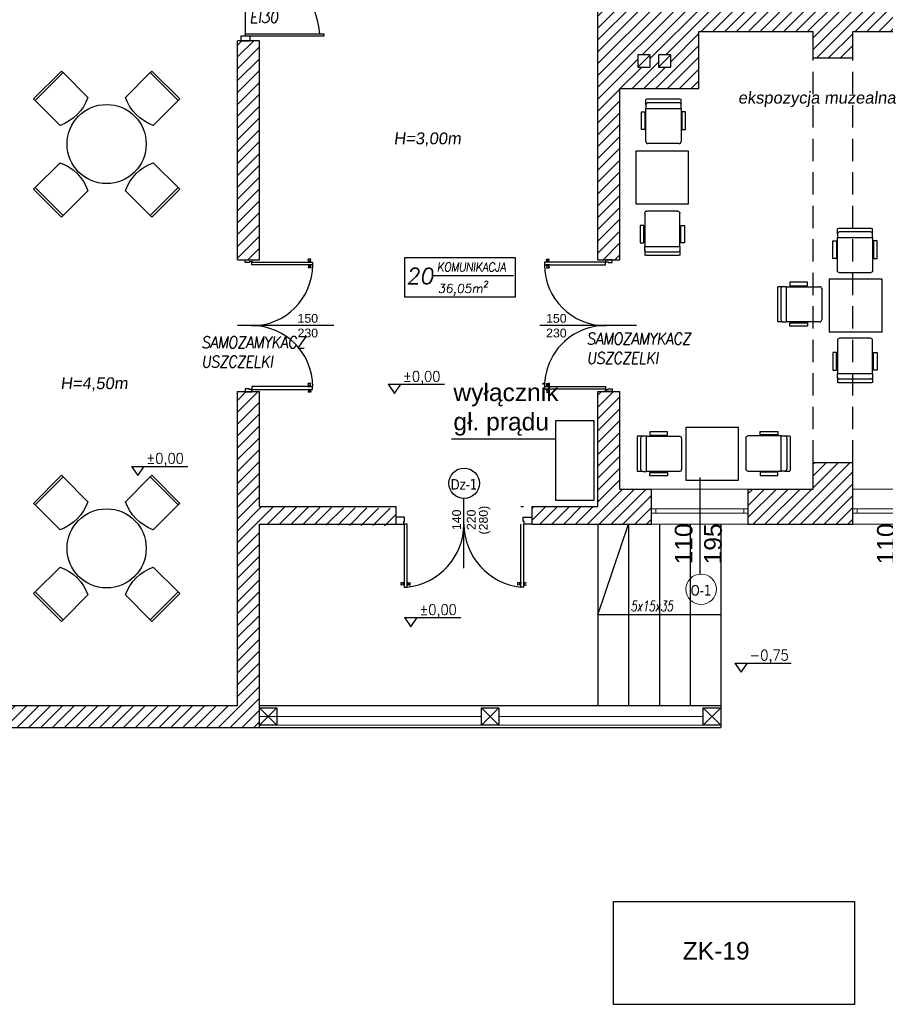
# Model space of a CAD drawing. Header units: millimetres. Extents: x -486876 to 553054, y -140324 to 834178.
# Tile 8 of 155: x -163606 to -153759, y 58805 to 70003. Entities that reach past the tile are written whole.
import ezdxf
from ezdxf.enums import TextEntityAlignment as Align

# ---------------------------------------------------------------- set-up
doc = ezdxf.new("R2010")
doc.units = ezdxf.units.MM
doc.linetypes.add('DASH2', pattern=[0.75, 0.5, -0.25])
doc.linetypes.add('XREF$0$DASHED', pattern=[19.05, 12.7, -6.35])
for name, color, linetype, lineweight in [('_XREF', 252, 'DASH2', 13), ('XREF$0$0-ARKUSZ-OPIS', 8, 'Continuous', 18), ('XREF$0$okna', 8, 'Continuous', 20), ('XREF$0$ściana nośna', 8, 'Continuous', 30)]:
    doc.layers.add(name, color=color, linetype=linetype, lineweight=lineweight)
for name, color, linetype in [('XREF$0$A-BUD-OP', 8, 'Continuous'), ('XREF$0$DRZWI', 8, 'Continuous'), ('XREF$0$MEBLE', 8, 'Continuous'), ('XREF$0$OPIS', 8, 'Continuous'), ('XREF$0$OPISY', 8, 'Continuous'), ('XREF$0$Ppoż', 20, 'Continuous'), ('XREF$0$WIDOK', 8, 'Continuous'), ('XREF$0$WYMIARY', 9, 'Continuous'), ('XREF$0$WYPEŁNIENIA', 8, 'Continuous'), ('XREF$0$ŚCIANY', 8, 'Continuous')]:
    doc.layers.add(name, color=color, linetype=linetype)
doc.styles.add('XREF$0$APLUS', font='arial.ttf', dxfattribs={"width": 0.6})
doc.styles.add('XREF$0$KOTA', font='SIMPLEX', dxfattribs={"width": 0.9, "height": 25})
doc.styles.add('XREF$0$Simplex 0.7 Italic', font='simplex.shx', dxfattribs={"width": 0.7, "oblique": 10})
doc.styles.add('XREF$0$Standard', font='arial.ttf')
doc.styles.add('XREF$0$Verdana 0.8', font='verdana.ttf', dxfattribs={"width": 0.8})
pattern_1 = [(45, (-52999.899, 13162.694), (-6.7351921, 6.7351921), [])]

# ---------------------------------------------------------------- blocks, each defined once
blk = doc.blocks.new('XREF$0$DOOR_plan_072')
at = {"ltscale": 0.3}
for p, q in [((-0.042, 0.779), (-0.042, 0.812)), ((-0.042, 0.812), (0.042, 0.812)), ((0.008, 0.779), (-0.042, 0.779)), ((0.042, 0.787), (0.008, 0.787)), ((0.008, 0.787), (0.008, 0.779)), ((0.042, 0.812), (0.042, 0.787)), ((0.042, 0.75), (0.042, 0.783)), ((0.042, 0.783), (0.79, 0.783)), ((0.79, 0.75), (0.042, 0.75)), ((0.79, 0.783), (0.79, 0.75)), ((0.008, -0.776), (-0.042, -0.776)), ((-0.042, -0.776), (-0.042, -0.81)), ((-0.042, -0.81), (0.042, -0.81)), ((0.008, -0.785), (0.008, -0.776)), ((0.042, -0.785), (0.008, -0.785)), ((0.042, -0.747), (0.042, -0.781)), ((0.79, -0.747), (0.042, -0.747)), ((0.042, -0.781), (0.79, -0.781)), ((0.042, -0.81), (0.042, -0.785)), ((0.79, -0.781), (0.79, -0.747))]:
    blk.add_line(p, q, dxfattribs=at)
for p, q in [((0.73, 0.784), (0.74, 0.789)), ((0.73, 0.783), (0.73, 0.784)), ((0.73, 0.784), (0.773, 0.784)), ((0.73, 0.75), (0.73, 0.749)), ((0.73, 0.749), (0.773, 0.748)), ((0.73, 0.749), (0.74, 0.743)), ((0.768, 0.819), (0.735, 0.819)), ((0.739, 0.799), (0.735, 0.819)), ((0.739, 0.733), (0.735, 0.713)), ((0.744, 0.799), (0.739, 0.799)), ((0.744, 0.733), (0.739, 0.733)), ((0.74, 0.789), (0.74, 0.793)), ((0.742, 0.793), (0.74, 0.793)), ((0.74, 0.789), (0.763, 0.79)), ((0.74, 0.743), (0.763, 0.743)), ((0.74, 0.743), (0.74, 0.74)), ((0.742, 0.74), (0.74, 0.74)), ((0.742, 0.793), (0.742, 0.796)), ((0.744, 0.796), (0.742, 0.796)), ((0.742, 0.793), (0.761, 0.793)), ((0.742, 0.74), (0.761, 0.74)), ((0.742, 0.74), (0.742, 0.737)), ((0.744, 0.737), (0.742, 0.737)), ((0.744, 0.796), (0.744, 0.799)), ((0.744, 0.799), (0.759, 0.799)), ((0.744, 0.796), (0.759, 0.796)), ((0.744, 0.737), (0.759, 0.736)), ((0.744, 0.737), (0.744, 0.733)), ((0.744, 0.733), (0.759, 0.733)), ((0.759, 0.799), (0.764, 0.8)), ((0.759, 0.796), (0.759, 0.799)), ((0.759, 0.796), (0.761, 0.796)), ((0.759, 0.736), (0.759, 0.733)), ((0.759, 0.736), (0.761, 0.736)), ((0.759, 0.733), (0.764, 0.733)), ((0.761, 0.793), (0.761, 0.796)), ((0.761, 0.793), (0.763, 0.793)), ((0.761, 0.74), (0.763, 0.74)), ((0.761, 0.74), (0.761, 0.736)), ((0.763, 0.79), (0.763, 0.793)), ((0.773, 0.784), (0.763, 0.79)), ((0.773, 0.748), (0.763, 0.743)), ((0.763, 0.743), (0.763, 0.74)), ((0.764, 0.8), (0.768, 0.819)), ((0.764, 0.733), (0.768, 0.713)), ((0.773, 0.783), (0.773, 0.784)), ((0.773, 0.75), (0.773, 0.748)), ((0.768, 0.713), (0.735, 0.713)), ((0.768, -0.711), (0.735, -0.711)), ((0.739, -0.731), (0.735, -0.711)), ((0.764, -0.731), (0.768, -0.711)), ((0.73, -0.746), (0.74, -0.741)), ((0.73, -0.748), (0.73, -0.746)), ((0.73, -0.746), (0.773, -0.746)), ((0.73, -0.78), (0.73, -0.782)), ((0.73, -0.782), (0.773, -0.782)), ((0.73, -0.782), (0.74, -0.787)), ((0.739, -0.797), (0.735, -0.817)), ((0.768, -0.817), (0.735, -0.817)), ((0.744, -0.731), (0.739, -0.731)), ((0.744, -0.797), (0.739, -0.797)), ((0.74, -0.741), (0.74, -0.738)), ((0.742, -0.738), (0.74, -0.738)), ((0.74, -0.741), (0.763, -0.741)), ((0.74, -0.787), (0.763, -0.787)), ((0.74, -0.787), (0.74, -0.79)), ((0.742, -0.79), (0.74, -0.79)), ((0.742, -0.738), (0.742, -0.734)), ((0.744, -0.734), (0.742, -0.734)), ((0.742, -0.738), (0.761, -0.737)), ((0.742, -0.79), (0.761, -0.791)), ((0.742, -0.79), (0.742, -0.794)), ((0.744, -0.794), (0.742, -0.794)), ((0.744, -0.734), (0.744, -0.731)), ((0.744, -0.731), (0.759, -0.731)), ((0.744, -0.734), (0.759, -0.734)), ((0.744, -0.794), (0.759, -0.794)), ((0.744, -0.794), (0.744, -0.797)), ((0.744, -0.797), (0.759, -0.797)), ((0.759, -0.731), (0.764, -0.731)), ((0.759, -0.734), (0.759, -0.731)), ((0.759, -0.734), (0.761, -0.734)), ((0.759, -0.794), (0.759, -0.797)), ((0.759, -0.794), (0.761, -0.794)), ((0.759, -0.797), (0.764, -0.797)), ((0.761, -0.737), (0.761, -0.734)), ((0.761, -0.737), (0.763, -0.737)), ((0.761, -0.791), (0.763, -0.791)), ((0.761, -0.791), (0.761, -0.794)), ((0.763, -0.741), (0.763, -0.737)), ((0.773, -0.746), (0.763, -0.741)), ((0.773, -0.782), (0.763, -0.787)), ((0.763, -0.787), (0.763, -0.791)), ((0.764, -0.797), (0.768, -0.817)), ((0.773, -0.747), (0.773, -0.746)), ((0.773, -0.781), (0.773, -0.782))]:
    blk.add_line(p, q)
for centre, start, end in [((0.042, 0.75), 270, 0), ((0.042, -0.747), 0, 90)]:
    blk.add_arc(centre, 0.749, start, end, dxfattribs=at)
blk = doc.blocks.new('XREF$0$KOTA_R3')
at = {"layer": 'XREF$0$A-BUD-OP'}
blk.add_line((-279.4, -2136.8), (-172.7, -2136.8), dxfattribs=at)
blk.add_lwpolyline([(-279.4, -2136.8), (-267.5, -2154.3), (-255.5, -2136.8)], dxfattribs=at)
at = {"layer": 'XREF$0$A-BUD-OP', "style": 'XREF$0$KOTA', "width": 0.9}
for p, height in [((-251.3, -2131.6), 20), ((-251.3, -2153.3), 14)]:
    blk.add_attdef('KOTA', p, '', height=height, dxfattribs=at)
blk = doc.blocks.new('XREF')
at = {"layer": 'XREF$0$WYPEŁNIENIA'}
h = blk.add_hatch(dxfattribs=at)
h.set_pattern_fill('ANSI31', color=256, scale=3)
h.set_pattern_definition(pattern_1)
h.paths.add_polyline_path([(3556.8, 10801.8), (3507.6, 10801.8), (3507.6, 10786.8), (3556.8, 10786.8)])
h.paths.add_polyline_path([(3580.4, 10801.8), (3556.8, 10801.8), (3556.8, 10786.8), (3580.4, 10786.8)])
h.paths.add_polyline_path([(3900, 10651.8), (3796.6, 10651.8), (3796.6, 10666.8), (3766.6, 10666.8), (3766.6, 10651.8), (3724.6, 10651.8), (3724.6, 10611.8), (3766.6, 10611.8), (3766.6, 10496.8), (3709.6, 10496.8), (3709.6, 10471.8), (3766.6, 10471.8), (3766.6, 10606.9), (3796.6, 10606.9), (3796.6, 10466.8), (3796.6, 10476.8), (3796.6, 10476.8), (3796.6, 10611.8), (3900, 10611.8)])
h.paths.add_polyline_path([(3599.6, 10496.8), (3514.7, 10496.8), (3514.7, 10471.8), (3551.6, 10471.8), (3551.6, 10024), (3539.6, 10024), (3539.6, 9984), (3566.6, 9984), (3566.6, 10471.8), (3599.6, 10471.8)])
h.paths.add_polyline_path([(4136.6, 9911.8), (4126.6, 9911.8), (4126.6, 9971.9), (4126.6, 10361.9), (4096.6, 10361.9), (4096.6, 10346.8), (4096.6, 10131.8), (3896.6, 10131.8), (3896.6, 10170.1), (3796.6, 10170.1), (3796.6, 10176.8), (3766.6, 10176.8), (3766.6, 10058.4), (3796.6, 10058.4), (3796.6, 10096.8), (3886.6, 10096.8), (3886.6, 10106.8), (4096.6, 10106.8), (4096.6, 9971.9), (4096.6, 9911.8), (3771.6, 9911.8), (3771.6, 9779.1), (3796.6, 9779.1), (3796.6, 9816.8), (3886.6, 9816.8), (3886.6, 9881.8), (4016.6, 9881.8), (4016.6, 9851.8), (4061.6, 9851.8), (4061.6, 9881.8), (4136.6, 9881.8)])
h.paths.add_polyline_path([(3817.2, 9855.2), (3831.2, 9855.2), (3831.2, 9841.2), (3817.2, 9841.2)], flags=16)
h.paths.add_polyline_path([(3840.6, 9855.2), (3854.6, 9855.2), (3854.6, 9841.2), (3840.6, 9841.2)], flags=16)
h.paths.add_polyline_path([(3817.2, 10127.1), (3817.2, 10141.1), (3831.2, 10141.1), (3831.2, 10127.1)], flags=16)
edge = h.paths.add_edge_path(flags=0)
edge.add_arc((3824.2, 10134.1), 7, 0, 360)
h.paths.add_polyline_path([(3840.6, 10127.1), (3840.6, 10141.1), (3854.6, 10141.1), (3854.6, 10127.1)], flags=16)
h.paths.add_polyline_path([(3817.2, 10147.8), (3817.2, 10161.8), (3831.2, 10161.8), (3831.2, 10147.8)], flags=16)
h.paths.add_polyline_path([(3840.6, 10147.8), (3840.6, 10161.8), (3854.6, 10161.8), (3854.6, 10147.8)], flags=16)
h.paths.add_polyline_path([(3802.7, 10317.1), (3796.6, 10317.1), (3796.6, 10305.1), (3803, 10305.1)], flags=17)
h.paths.add_polyline_path([(3802.1, 10317.1), (3800.7, 10317.1), (3802.7, 10305.1), (3802.7, 10315.7)], flags=16)
h = blk.add_hatch(dxfattribs=at)
h.set_pattern_fill('ANSI31', color=256, scale=3)
h.set_pattern_definition(pattern_1)
h.paths.add_polyline_path([(2558.6, 10304.9), (2546.6, 10304.9), (2546.6, 10206.3), (2556.6, 10206.3), (2558.6, 10206.3)])
h.paths.add_polyline_path([(2558.6, 10106.3), (2546.6, 10106.3), (2546.6, 10024), (2558.6, 10024)])
h.paths.add_polyline_path([(2161.6, 9779.1), (2121.6, 9779.1), (2121.6, 9694.4), (2161.6, 9694.4)])
h.paths.add_polyline_path([(2161.6, 9424.4), (2121.6, 9424.4), (2121.6, 9247.2), (1876.6, 9247.2), (1846.6, 9247.2), (1846.6, 9224.4), (2134.6, 9224.4), (2134.6, 9090.2), (2519.9, 9090.2), (2519.9, 9115.2), (2161.6, 9115.2)])
h.paths.add_polyline_path([(1876.6, 9441.5), (1846.6, 9441.5), (1846.6, 9404.5), (1876.6, 9404.5)])
h.paths.add_polyline_path([(1876.6, 9715.4), (1846.6, 9715.4), (1846.6, 9678.4), (1876.6, 9678.4)])
h.paths.add_polyline_path([(2699.1, 9115.2), (2648.9, 9115.2), (2648.9, 9090.2), (2699.1, 9090.2)])
h.paths.add_polyline_path([(2878.3, 9115.2), (2833.4, 9115.2), (2833.4, 9090.2), (2878.3, 9090.2)])
h.paths.add_polyline_path([(3386.6, 9321.4), (3541.8, 9319.4), (3541.8, 9339.4), (3386.6, 9341.4), (3386.6, 9472.2), (3361.6, 9472.2), (3361.6, 9115.2), (3007.3, 9115.2), (3007.3, 9090.2), (3386.6, 9090.2)])
h.paths.add_polyline_path([(3386.6, 9779.1), (3361.6, 9779.1), (3361.6, 9622.2), (3386.6, 9622.2)])
h.paths.add_polyline_path([(3386.6, 9871.3), (3361.6, 9871.3), (3361.6, 9779.1), (3386.6, 9779.1)])
h.paths.add_polyline_path([(3409.6, 10024), (3386.6, 10024), (3386.6, 10471.8), (3409.7, 10471.8), (3409.7, 10496.8), (3386.6, 10496.8), (3386.6, 10611.8), (3447.6, 10611.8), (3447.6, 10651.8), (3326.6, 10651.8), (3326.6, 10611.8), (3361.6, 10611.8), (3361.6, 10024), (3167, 10024), (3167, 9984), (3361.6, 9984), (3361.6, 9971.3), (3386.6, 9971.3), (3386.6, 9984), (3409.6, 9984)])
h.paths.add_polyline_path([(3221.6, 10651.8), (3201.6, 10651.8), (3201.6, 10666.8), (3176.6, 10666.8), (3176.6, 10323), (3201.6, 10323), (3201.6, 10611.8), (3221.6, 10611.8)])
h.paths.add_polyline_path([(2666.6, 10481.3), (2666.6, 10498), (2646.6, 10498), (2646.6, 10393), (2666.6, 10393)])
h.paths.add_polyline_path([(2833.4, 10649.4), (2666.6, 10649.4), (2666.6, 10637.4), (2833.4, 10637.4)])
h.paths.add_polyline_path([(2896.6, 10649.4), (2833.6, 10649.4), (2833.6, 10589.4), (2896.6, 10589.4)])
h.paths.add_polyline_path([(2896.6, 10649.4), (2884.6, 10649.4)])
h.paths.add_polyline_path([(3055.5, 10649.4), (2896.6, 10649.4), (2896.6, 10637.4), (3055.5, 10637.4)])
h.paths.add_polyline_path([(3033.9, 10637.4), (3021.9, 10637.4), (3021.9, 10496.7), (3033.9, 10496.7)])
h.paths.add_polyline_path([(3176.6, 10649.4), (3155.5, 10649.4), (3155.5, 10637.4), (3176.6, 10637.4)])
h.paths.add_polyline_path([(2806.6, 10316.9), (2666.6, 10316.9), (2666.6, 10304.9), (2794.6, 10304.9), (2794.6, 10223.9), (2806.6, 10223.9)])
h = blk.add_hatch(dxfattribs=at)
h.set_pattern_fill('ANSI31', color=256, scale=3)
h.set_pattern_definition(pattern_1)
h.paths.add_polyline_path([(4126.6, 10461.9), (4096.6, 10461.9), (4096.6, 10361.9), (4126.6, 10361.9)])
h.paths.add_polyline_path([(4126.6, 10611.8), (4163.7, 10611.8), (4163.7, 10651.8), (4010, 10651.8), (4010, 10611.8), (4096.6, 10611.8), (4096.6, 10449.1), (3796.6, 10449.1), (3796.6, 10437.1), (4096.6, 10437.1), (4096.6, 10461.9), (4126.6, 10461.9)])
h.paths.add_polyline_path([(4411.6, 10651.8), (4273.7, 10651.8), (4273.7, 10611.8), (4276.7, 10611.8), (4276.7, 10592), (4276.7, 10592), (4277.2, 10591.9), (4277.7, 10591.9), (4277.7, 10570.6), (4277.7, 10549.4), (4276.7, 10517.3), (4301.7, 10517.3), (4301.7, 10611.8), (4411.6, 10611.8)])
h.paths.add_polyline_path([(4482.2, 10651.8), (4411.6, 10651.8), (4411.6, 10611.8), (4482.2, 10611.8)])
h.paths.add_polyline_path([(4630.2, 10651.8), (4592.2, 10651.8), (4592.2, 10611.8), (4630.2, 10611.8)])
h.paths.add_polyline_path([(4924.7, 10651.8), (4740.2, 10651.8), (4740.2, 10611.8), (4771.7, 10611.8), (4771.7, 10309.8), (4796.7, 10309.8), (4796.7, 10381.8), (4796.7, 10391.8), (4796.7, 10611.8), (4924.7, 10611.8)])
h.paths.add_polyline_path([(3796.6, 9779.1), (3771.6, 9779.1), (3771.6, 9622.2), (3796.6, 9622.2)])
h.paths.add_polyline_path([(3796.6, 10506.9), (3784.6, 10506.9), (3766.6, 10506.9), (3766.6, 10276.8), (3796.6, 10276.8)])
h.paths.add_polyline_path([(4796.7, 10309.8), (4771.7, 10309.8), (4771.7, 10229.8), (4796.7, 10229.8)])
h.paths.add_polyline_path([(4796.7, 10229.8), (4771.7, 10229.8), (4771.7, 10186.8), (4762.9, 10186.8), (4762.9, 10161.8), (4771.7, 10161.8), (4771.7, 10096.8), (4783.7, 10096.8), (4796.7, 10096.8), (4796.7, 10121.8)])
h.paths.add_polyline_path([(4662.9, 10187.1), (4577.9, 10186.8), (4411.6, 10186.8), (4411.6, 10161.8), (4446.7, 10161.8), (4577.9, 10161.8), (4662.9, 10162.1)])
h = blk.add_hatch(dxfattribs=at)
h.set_pattern_fill('ANSI31', color=256, scale=3)
h.set_pattern_definition(pattern_1)
h.paths.add_polyline_path([(4008.2, 9361.4), (3942.7, 9361.4), (3942.7, 9321.4), (4008.2, 9321.4)])
h.paths.add_polyline_path([(4061.6, 9361.4), (4061.6, 9391.4), (4016.6, 9391.4), (4016.6, 9361.4), (4008.2, 9361.4), (4008.2, 9321.4), (4061.6, 9321.4)])
h.paths.add_polyline_path([(3796.6, 9472.2), (3771.6, 9472.2), (3771.6, 9341.4), (3696.8, 9341.4), (3696.8, 9321.4), (3796.6, 9321.4), (3832.7, 9321.4), (3832.7, 9361.4), (3796.6, 9361.4)])
h.paths.add_polyline_path([(3774.5, 9398.8), (3793.6, 9398.8), (3793.6, 9412.3), (3774.5, 9412.3)], flags=24)
h.paths.add_polyline_path([(3713.9, 9321.9), (3713.9, 9341), (3700.4, 9341), (3700.4, 9321.9)], flags=24)
at = {"layer": 'XREF$0$DRZWI'}
for p, q in [((3370.7, 9877.9), (3370.7, 9966)), ((3471.4, 9547.2), (3361.5, 9547.2)), ((3815.5, 9547.2), (3705.6, 9547.2)), ((3619.3, 9271.4), (3619.3, 9350.6)), ((3684, 9341.4), (3687.2, 9341.4)), ((3551.8, 9329.4), (3541.8, 9329.4)), ((3551.8, 9324.6), (3551.8, 9329.4)), ((3686.8, 9324.6), (3686.8, 9329.4)), ((3686.8, 9329.4), (3696.8, 9329.4)), ((3541.8, 9321.4), (3551, 9321.4)), ((3551, 9321.4), (3551, 9324.6)), ((3551, 9324.6), (3551.8, 9324.6)), ((3554.6, 9321.4), (3551.4, 9321.4)), ((3551.4, 9321.4), (3551.4, 9249.9)), ((3554.6, 9249.9), (3554.6, 9321.4)), ((3684, 9249.9), (3684, 9321.4)), ((3687.6, 9324.6), (3686.8, 9324.6)), ((3687.2, 9321.4), (3687.2, 9249.9)), ((3687.6, 9321.4), (3687.6, 9324.6)), ((3696.8, 9321.4), (3687.6, 9321.4)), ((3547.9, 9252), (3548, 9255.2)), ((3549.8, 9252.4), (3547.9, 9252)), ((3549.9, 9254.8), (3548, 9255.2)), ((3549.9, 9254.3), (3549.8, 9252.9)), ((3549.8, 9252.9), (3549.8, 9252.4)), ((3550.2, 9252.9), (3549.8, 9252.9)), ((3549.9, 9254.3), (3549.9, 9254.8)), ((3550.2, 9254.3), (3549.9, 9254.3)), ((3550.5, 9254.5), (3550.2, 9254.5)), ((3550.2, 9254.3), (3550.2, 9254.5)), ((3550.2, 9254.3), (3550.2, 9252.9)), ((3550.2, 9252.9), (3550.2, 9252.7)), ((3550.5, 9252.7), (3550.2, 9252.7)), ((3550.8, 9254.7), (3550.5, 9254.7)), ((3550.5, 9254.5), (3550.5, 9254.7)), ((3550.5, 9254.5), (3550.5, 9252.7)), ((3550.5, 9252.7), (3550.5, 9252.5)), ((3550.8, 9252.5), (3550.5, 9252.5)), ((3551.3, 9255.7), (3550.8, 9254.7)), ((3550.8, 9254.7), (3550.8, 9252.5)), ((3551.3, 9251.5), (3550.8, 9252.5)), ((3551.4, 9255.7), (3551.3, 9255.7)), ((3551.3, 9255.7), (3551.3, 9251.5)), ((3551.4, 9251.5), (3551.3, 9251.5)), ((3551.4, 9249.9), (3554.6, 9249.9)), ((3554.6, 9255.7), (3554.7, 9255.7)), ((3554.6, 9251.5), (3554.7, 9251.5)), ((3554.7, 9255.7), (3554.7, 9251.5)), ((3554.7, 9255.7), (3555.2, 9254.7)), ((3554.7, 9251.5), (3555.2, 9252.5)), ((3555.2, 9254.7), (3555.2, 9252.5)), ((3555.2, 9254.7), (3555.5, 9254.7)), ((3555.2, 9252.5), (3555.6, 9252.5)), ((3555.5, 9254.5), (3555.5, 9254.7)), ((3555.5, 9254.5), (3555.6, 9252.7)), ((3555.5, 9254.5), (3555.9, 9254.5)), ((3555.6, 9252.7), (3555.6, 9252.5)), ((3555.6, 9252.7), (3555.9, 9252.7)), ((3555.9, 9254.3), (3555.9, 9254.5)), ((3555.9, 9254.3), (3555.9, 9252.9)), ((3555.9, 9254.3), (3556.2, 9254.3)), ((3555.9, 9252.9), (3556.2, 9252.9)), ((3555.9, 9252.9), (3555.9, 9252.7)), ((3556.2, 9254.8), (3558.1, 9255.2)), ((3556.2, 9254.3), (3556.2, 9254.8)), ((3556.2, 9254.3), (3556.2, 9252.9)), ((3556.2, 9252.9), (3556.2, 9252.4)), ((3556.2, 9252.4), (3558.1, 9252)), ((3558.1, 9252), (3558.1, 9255.2)), ((3680.5, 9252), (3680.5, 9255.2)), ((3682.4, 9254.8), (3680.5, 9255.2)), ((3682.4, 9252.4), (3680.5, 9252)), ((3682.4, 9254.3), (3682.4, 9254.8)), ((3682.7, 9254.3), (3682.4, 9254.3)), ((3682.4, 9254.3), (3682.4, 9252.9)), ((3682.4, 9252.9), (3682.4, 9252.4)), ((3682.7, 9252.9), (3682.4, 9252.9)), ((3683, 9254.5), (3682.7, 9254.5)), ((3682.7, 9254.3), (3682.7, 9254.5)), ((3682.7, 9254.3), (3682.7, 9252.9)), ((3682.7, 9252.9), (3682.7, 9252.7)), ((3683, 9252.7), (3682.7, 9252.7)), ((3683.4, 9254.7), (3683, 9254.7)), ((3683, 9254.5), (3683, 9254.7)), ((3683, 9254.5), (3683, 9252.7)), ((3683, 9252.7), (3683, 9252.5)), ((3683.3, 9252.5), (3683, 9252.5)), ((3683.4, 9254.7), (3683.3, 9252.5)), ((3683.8, 9251.5), (3683.3, 9252.5)), ((3683.9, 9255.7), (3683.4, 9254.7)), ((3683.9, 9255.7), (3683.8, 9251.5)), ((3684, 9251.5), (3683.8, 9251.5)), ((3684, 9255.7), (3683.9, 9255.7)), ((3687.2, 9249.9), (3684, 9249.9)), ((3687.1, 9255.7), (3687.3, 9255.7)), ((3687.2, 9251.5), (3687.3, 9251.5)), ((3687.3, 9255.7), (3687.3, 9251.5)), ((3687.3, 9255.7), (3687.8, 9254.7)), ((3687.3, 9251.5), (3687.8, 9252.5)), ((3687.8, 9254.7), (3687.8, 9252.5)), ((3687.8, 9254.7), (3688.1, 9254.7)), ((3687.8, 9252.5), (3688.1, 9252.5)), ((3688.1, 9254.5), (3688.1, 9254.7)), ((3688.1, 9254.5), (3688.1, 9252.7)), ((3688.1, 9254.5), (3688.4, 9254.5)), ((3688.1, 9252.7), (3688.1, 9252.5)), ((3688.1, 9252.7), (3688.4, 9252.7)), ((3688.4, 9254.3), (3688.4, 9254.5)), ((3688.4, 9254.3), (3688.4, 9252.9)), ((3688.4, 9254.3), (3688.7, 9254.3)), ((3688.4, 9252.9), (3688.7, 9252.9)), ((3688.4, 9252.9), (3688.4, 9252.7)), ((3688.7, 9254.8), (3690.6, 9255.2)), ((3688.7, 9254.3), (3688.7, 9254.8)), ((3688.7, 9254.3), (3688.7, 9252.9)), ((3688.7, 9252.9), (3688.7, 9252.4)), ((3688.7, 9252.4), (3690.6, 9252))]:
    blk.add_line(p, q, dxfattribs=at)
blk.add_lwpolyline([(3370.7, 9876.6), (3370.7, 9879.2), (3460, 9879.2), (3460, 9876.6), (3376, 9876.6), (3365.4, 9876.6), (3365.4, 9871.3), (3376, 9871.3), (3376, 9876.6)], dxfattribs=at)
for centre, radius, start, end in [((3363.2, 9871.2), 92.5, 4.9879, 85.3646), ((3547, 9321.7), 72.2, 276.0137, 359.7774), ((3691.5, 9321.7), 72.2, 180.2174, 264.0583)]:
    blk.add_arc(centre, radius, start, end, dxfattribs=at)
at = {"layer": 'XREF$0$MEBLE'}
for p, q in [((3826.2, 9798.3), (3826.2, 9804.3)), ((3863.8, 9804.7), (3828.6, 9804.7)), ((3863.8, 9800.7), (3828.6, 9800.7)), ((3866.2, 9798.3), (3866.2, 9804.3)), ((3821.1, 9770.4), (3821.1, 9790.4)), ((3821.1, 9790.4), (3825.1, 9790.4)), ((3825.1, 9790.4), (3825.1, 9770.4)), ((3826.2, 9798.3), (3826.2, 9794.2)), ((3826.2, 9794.2), (3866.2, 9794.2)), ((3826.2, 9756.6), (3826.2, 9794.2)), ((3826.2, 9794.2), (3866.2, 9794.2)), ((3866.2, 9794.2), (3866.2, 9798.3)), ((3866.2, 9794.2), (3866.2, 9756.6)), ((3867.3, 9790.4), (3867.3, 9770.4)), ((3871.3, 9790.4), (3867.3, 9790.4)), ((3871.3, 9770.4), (3871.3, 9790.4)), ((3825.1, 9770.4), (3821.1, 9770.4)), ((3867.3, 9770.4), (3871.3, 9770.4)), ((3863.8, 9754.2), (3828.6, 9754.2)), ((3862.5, 9677.4), (3827.3, 9677.4)), ((3824.9, 9675), (3824.9, 9637.4)), ((3864.9, 9637.4), (3864.9, 9675)), ((3823.8, 9661.2), (3819.8, 9661.2)), ((3819.8, 9661.2), (3819.8, 9641.2)), ((3823.8, 9641.2), (3823.8, 9661.2)), ((3866, 9641.2), (3866, 9661.2)), ((3866, 9661.2), (3870, 9661.2)), ((3870, 9661.2), (3870, 9641.2)), ((4044.1, 9651.4), (4044.1, 9657.4)), ((4084.1, 9651.4), (4084.1, 9657.4)), ((3819.8, 9641.2), (3823.8, 9641.2)), ((3824.9, 9637.4), (3864.9, 9637.4)), ((3824.9, 9633.3), (3824.9, 9637.4)), ((3824.9, 9637.4), (3864.9, 9637.4)), ((3824.9, 9633.3), (3824.9, 9627.4)), ((3862.5, 9630.9), (3827.3, 9630.9)), ((3864.9, 9637.4), (3864.9, 9633.3)), ((3864.9, 9633.3), (3864.9, 9627.4)), ((3870, 9641.2), (3866, 9641.2)), ((3862.5, 9626.9), (3827.3, 9626.9)), ((3975.8, 9589.1), (3975.8, 9553.9)), ((3982.2, 9591.5), (3976.2, 9591.5)), ((3979.8, 9589.1), (3979.8, 9553.9)), ((3986.3, 9591.5), (3982.2, 9591.5)), ((3986.3, 9551.5), (3986.3, 9591.5)), ((3986.3, 9591.5), (4023.9, 9591.5)), ((3986.3, 9551.5), (3986.3, 9591.5)), ((3990.1, 9596.6), (3990.1, 9592.6)), ((4010.1, 9596.6), (3990.1, 9596.6)), ((3990.1, 9592.6), (4010.1, 9592.6)), ((4010.1, 9592.6), (4010.1, 9596.6)), ((4026.3, 9589.1), (4026.3, 9553.9)), ((3982.2, 9551.5), (3976.2, 9551.5)), ((3982.2, 9551.5), (3986.3, 9551.5)), ((4023.9, 9551.5), (3986.3, 9551.5)), ((3990.1, 9546.5), (3990.1, 9550.5)), ((3990.1, 9550.5), (4010.1, 9550.5)), ((4010.1, 9546.5), (3990.1, 9546.5)), ((4010.1, 9550.5), (4010.1, 9546.5)), ((4044.1, 9488.6), (4044.1, 9482.7)), ((4084.1, 9488.6), (4084.1, 9482.7)), ((3816.3, 9419), (3816.3, 9383.8)), ((3822.7, 9421.4), (3816.8, 9421.4)), ((3820.3, 9419), (3820.3, 9383.8)), ((3826.9, 9421.4), (3822.7, 9421.4)), ((3826.9, 9381.4), (3826.9, 9421.4)), ((3826.9, 9421.4), (3864.5, 9421.4)), ((3826.9, 9381.4), (3826.9, 9421.4)), ((3830.7, 9426.5), (3830.7, 9422.5)), ((3850.7, 9426.5), (3830.7, 9426.5)), ((3830.7, 9422.5), (3850.7, 9422.5)), ((3850.7, 9422.5), (3850.7, 9426.5)), ((3866.9, 9419), (3866.9, 9383.8)), ((3940, 9419.4), (3940, 9384.2)), ((3980, 9421.8), (3942.4, 9421.8)), ((3956.2, 9422.9), (3956.2, 9426.9)), ((3956.2, 9426.9), (3976.2, 9426.9)), ((3976.2, 9422.9), (3956.2, 9422.9)), ((3976.2, 9426.9), (3976.2, 9422.9)), ((3980, 9381.8), (3980, 9421.8)), ((3980, 9381.8), (3980, 9421.8)), ((3980, 9421.8), (3984.1, 9421.8)), ((3984.1, 9421.8), (3990.1, 9421.8)), ((3986.5, 9419.4), (3986.5, 9384.2)), ((3990.5, 9419.4), (3990.5, 9384.2)), ((3822.7, 9381.4), (3816.8, 9381.4)), ((3822.7, 9381.4), (3826.9, 9381.4)), ((3864.5, 9381.4), (3826.9, 9381.4)), ((3830.7, 9376.3), (3830.7, 9380.3)), ((3830.7, 9380.3), (3850.7, 9380.3)), ((3850.7, 9376.3), (3830.7, 9376.3)), ((3850.7, 9380.3), (3850.7, 9376.3)), ((3942.4, 9381.8), (3980, 9381.8)), ((3956.2, 9380.7), (3956.2, 9376.7)), ((3976.2, 9380.7), (3956.2, 9380.7)), ((3956.2, 9376.7), (3976.2, 9376.7)), ((3976.2, 9376.7), (3976.2, 9380.7)), ((3984.1, 9381.8), (3980, 9381.8)), ((3984.1, 9381.8), (3990.1, 9381.8))]:
    blk.add_line(p, q, dxfattribs=at)
for points in [[(3191.6, 9806.7, -0.222222), (3159.8, 9774.9), (3131.5, 9803.2), (3129.8, 9805), (3161.6, 9836.8), (3163.3, 9835)], [(3265.9, 9774.9, -0.222222), (3234.1, 9806.7), (3262.3, 9835), (3264.1, 9836.8), (3295.9, 9805), (3294.2, 9803.2)], [(3159.8, 9732.5, -0.222222), (3191.6, 9700.7), (3163.3, 9672.4), (3161.6, 9670.6), (3129.8, 9702.4), (3131.5, 9704.2)], [(3234.1, 9700.7, -0.222222), (3265.9, 9732.5), (3294.2, 9704.2), (3295.9, 9702.4), (3264.1, 9670.6), (3262.3, 9672.4)], [(4081.7, 9653.8), (4046.5, 9653.8, 0.414214), (4044.1, 9651.4), (4044.1, 9647.3), (4084.1, 9647.3), (4084.1, 9651.4, 0.414214)], [(4081.7, 9607.3), (4046.5, 9607.3, -0.414214), (4044.1, 9609.7), (4044.1, 9647.3), (4084.1, 9647.3), (4084.1, 9609.7, -0.414214)], [(4081.7, 9532.8), (4046.5, 9532.8, 0.414214), (4044.1, 9530.4), (4044.1, 9492.8), (4084.1, 9492.8), (4084.1, 9530.4, 0.414214)], [(4081.7, 9486.2), (4046.5, 9486.2, -0.414214), (4044.1, 9488.6), (4044.1, 9492.8), (4084.1, 9492.8), (4084.1, 9488.6, -0.414214)], [(3191.6, 9346.9, -0.222222), (3159.8, 9315.1), (3131.5, 9343.4), (3129.8, 9345.1), (3161.6, 9377), (3163.3, 9375.2)], [(3265.9, 9315.1, -0.222222), (3234.1, 9346.9), (3262.3, 9375.2), (3264.1, 9377), (3295.9, 9345.1), (3294.2, 9343.4)], [(3159.8, 9272.7, -0.222222), (3191.6, 9240.9), (3163.3, 9212.6), (3161.6, 9210.8), (3129.8, 9242.6), (3131.5, 9244.4)], [(3234.1, 9240.9, -0.222222), (3265.9, 9272.7), (3294.2, 9244.4), (3295.9, 9242.6), (3264.1, 9210.8), (3262.3, 9212.6)]]:
    blk.add_lwpolyline(points, format="xyb", close=True, dxfattribs=at)
for points in [[(3131.5, 9803.2), (3163.3, 9835)], [(3262.3, 9835), (3294.2, 9803.2)], [(3163.3, 9672.4), (3131.5, 9704.2)], [(3294.2, 9704.2), (3262.3, 9672.4)], [(3131.5, 9343.4), (3163.3, 9375.2)], [(3262.3, 9375.2), (3294.2, 9343.4)], [(3163.3, 9212.6), (3131.5, 9244.4)], [(3294.2, 9244.4), (3262.3, 9212.6)]]:
    blk.add_lwpolyline(points, dxfattribs=at)
for points in [[(3814.7, 9745.6), (3814.7, 9685.6), (3874.7, 9685.6), (3874.7, 9745.6)], [(4043, 9623.5), (4039, 9623.5), (4039, 9643.5), (4043, 9643.5)], [(4085.2, 9623.5), (4089.2, 9623.5), (4089.2, 9643.5), (4085.2, 9643.5)], [(4034.9, 9540), (4094.9, 9540), (4094.9, 9600), (4034.9, 9600)], [(4043, 9516.6), (4039, 9516.6), (4039, 9496.6), (4043, 9496.6)], [(4085.2, 9516.6), (4089.2, 9516.6), (4089.2, 9496.6), (4085.2, 9496.6)], [(3871.8, 9371.5), (3931.8, 9371.5), (3931.8, 9431.5), (3871.8, 9431.5)]]:
    blk.add_lwpolyline(points, close=True, dxfattribs=at)
for points in [[(4084.1, 9657.4, 0.096396), (4081.7, 9657.8), (4046.5, 9657.8, 0.096396), (4044.1, 9657.4)], [(4084.1, 9482.7, -0.096396), (4081.7, 9482.2), (4046.5, 9482.2, -0.096396), (4044.1, 9482.7)]]:
    blk.add_lwpolyline(points, format="xyb", dxfattribs=at)
for centre in [(3212.8, 9753.7), (3212.8, 9293.9)]:
    blk.add_circle(centre, 45, dxfattribs=at)
for centre, major_axis, start_param, end_param in [((3828.6, 9798.3), (4.53, -4.53), 2.356194, 2.740591), ((3828.6, 9798.3), (1.7, -1.7), 2.356194, 3.926991), ((3863.8, 9798.3), (-4.53, -4.53), 3.542594, 3.926991), ((3863.8, 9798.3), (-1.7, -1.7), 2.356194, 3.926991), ((3828.6, 9756.6), (-1.7, -1.7), 5.497787, 7.068583), ((3863.8, 9756.6), (1.7, -1.7), -0.785398, 0.785398), ((3982.2, 9589.1), (4.53, -4.53), 3.542594, 3.926991), ((3982.2, 9589.1), (1.7, -1.7), 2.356194, 3.926991), ((4023.9, 9589.1), (1.7, 1.7), -0.785398, 0.785398), ((3982.2, 9553.9), (4.53, 4.53), 2.356194, 2.740591), ((3982.2, 9553.9), (1.7, 1.7), 2.356194, 3.926991), ((4023.9, 9553.9), (1.7, -1.7), 5.497787, 7.068583), ((3822.7, 9419), (4.53, -4.53), 3.542594, 3.926991), ((3822.7, 9419), (1.7, -1.7), 2.356194, 3.926991), ((3864.5, 9419), (1.7, 1.7), -0.785398, 0.785398), ((3822.7, 9383.8), (4.53, 4.53), 2.356194, 2.740591), ((3822.7, 9383.8), (1.7, 1.7), 2.356194, 3.926991), ((3864.5, 9383.8), (1.7, -1.7), 5.497787, 7.068583)]:
    blk.add_ellipse(centre, major_axis=major_axis, ratio=1, start_param=start_param, end_param=end_param, dxfattribs=at)
at = {"layer": 'XREF$0$MEBLE', "extrusion": (0, 0, -1)}
for centre, major_axis, start_param, end_param in [((3827.3, 9675), (-1.7, 1.7), 5.497787, 7.068583), ((3862.5, 9675), (1.7, 1.7), -0.785398, 0.785398), ((3827.3, 9633.3), (1.7, 1.7), 2.356194, 3.926991), ((3862.5, 9633.3), (-1.7, 1.7), 2.356194, 3.926991), ((3827.3, 9633.3), (4.53, 4.53), 2.356194, 2.740591), ((3862.5, 9633.3), (-4.53, 4.53), 3.542594, 3.926991), ((3942.4, 9419.4), (-1.7, 1.7), -0.785398, 0.785398), ((3984.1, 9419.4), (-1.7, -1.7), 2.356194, 3.926991), ((3984.1, 9419.4), (-4.53, -4.53), 3.542594, 3.926991), ((3942.4, 9384.2), (-1.7, -1.7), 5.497787, 7.068583), ((3984.1, 9384.2), (-1.7, 1.7), 2.356194, 3.926991), ((3984.1, 9384.2), (-4.53, 4.53), 2.356194, 2.740591)]:
    blk.add_ellipse(centre, major_axis=major_axis, ratio=1, start_param=start_param, end_param=end_param, dxfattribs=at)
at = {"layer": 'XREF$0$okna'}
for p, q in [((3942.7, 9361.4), (3832.7, 9361.4)), ((4171.6, 9361.4), (4061.6, 9361.4)), ((3837.7, 9338.9), (3942.7, 9338.9)), ((3942.7, 9333.9), (3837.7, 9333.9)), ((4066.6, 9338.9), (4171.6, 9338.9)), ((4171.6, 9333.9), (4066.6, 9333.9)), ((3832.7, 9321.4), (3942.7, 9321.4)), ((4061.6, 9321.4), (4171.6, 9321.4)), ((3639.1, 9102.7), (3386.6, 9102.7)), ((3659.1, 9102.7), (3891.6, 9102.7)), ((3639.1, 9092.7), (3386.6, 9092.7)), ((3659.1, 9092.7), (3891.6, 9092.7))]:
    blk.add_line(p, q, dxfattribs=at)
for points in [[(3837.7, 9333.9), (3832.7, 9333.9), (3832.7, 9338.9), (3837.7, 9338.9)], [(3942.7, 9333.9), (3937.7, 9333.9), (3937.7, 9338.9), (3942.7, 9338.9)], [(4066.6, 9333.9), (4061.6, 9333.9), (4061.6, 9338.9), (4066.6, 9338.9)]]:
    blk.add_lwpolyline(points, close=True, dxfattribs=at)
blk.add_circle((3889.1, 9247.4), 17.3, dxfattribs=at)
at = {"layer": 'XREF$0$OPIS'}
blk.add_line((3583.7, 9604.3), (3675.6, 9604.3), dxfattribs=at)
blk.add_lwpolyline([(3677.9, 9624.2), (3551.5, 9624.2), (3551.5, 9580), (3677.9, 9580)], close=True, dxfattribs=at)
at = {"layer": 'XREF$0$Ppoż'}
blk.add_line((3887.7, 9374.5), (3887.7, 9264.6), dxfattribs=at)
blk.add_circle((3619.5, 9367.9), 17.3, dxfattribs=at)
at = {"layer": 'XREF$0$WIDOK'}
for p, q in [((3771.6, 9321.4), (3771.6, 9115.2)), ((3806.6, 9321.4), (3806.6, 9115.2)), ((3841.6, 9321.4), (3841.6, 9115.2)), ((3876.6, 9321.4), (3876.6, 9115.2)), ((3911.6, 9321.4), (3911.6, 9115.2)), ((3386.6, 9092.7), (3406.6, 9112.7)), ((3406.6, 9092.7), (3386.6, 9112.7)), ((3639.1, 9092.7), (3659.1, 9112.7)), ((3659.1, 9092.7), (3639.1, 9112.7)), ((3891.6, 9092.7), (3911.6, 9112.7)), ((3911.6, 9092.7), (3891.6, 9112.7)), ((3789.2, 8892.2), (3789.2, 8775.4)), ((3789.2, 8892.2), (4064.1, 8892.2)), ((4064.1, 8775.4), (4064.1, 8892.2)), ((3789.2, 8775.4), (4064.1, 8775.4))]:
    blk.add_line(p, q, dxfattribs=at)
for points in [[(3723.9, 9439.3), (3767.1, 9439.3), (3767.1, 9348.2), (3723.9, 9348.2)], [(3386.6, 9112.7), (3406.6, 9112.7), (3406.6, 9092.7), (3386.6, 9092.7)], [(3639.1, 9112.7), (3659.1, 9112.7), (3659.1, 9092.7), (3639.1, 9092.7)], [(3891.6, 9112.7), (3911.6, 9112.7), (3911.6, 9092.7), (3891.6, 9092.7)]]:
    blk.add_lwpolyline(points, close=True, dxfattribs=at)
at = {"layer": 'XREF$0$WYMIARY', "linetype": 'XREF$0$DASHED', "ltscale": 2}
for p, q in [((4016.6, 9391.4), (4016.6, 9851.8)), ((4061.6, 9391.4), (4061.6, 9851.8))]:
    blk.add_line(p, q, dxfattribs=at)
at = {"layer": 'XREF$0$WYMIARY'}
for p, q in [((3605, 9418.5), (3723.9, 9418.5)), ((3771.6, 9218.3), (3806.6, 9321.4)), ((3911.6, 9218.3), (3771.6, 9218.3))]:
    blk.add_line(p, q, dxfattribs=at)
at = {"layer": 'XREF$0$ściana nośna'}
for p, q in [((3771.6, 9622.2), (3771.6, 9948.4)), ((3886.6, 9881.8), (4016.6, 9881.8)), ((3886.6, 9816.8), (3886.6, 9881.8)), ((4016.6, 9851.8), (4016.6, 9881.8)), ((4061.6, 9881.8), (4136.6, 9881.8)), ((4061.6, 9851.8), (4061.6, 9881.8)), ((3361.6, 9622.2), (3361.6, 9871.3)), ((3386.6, 9871.3), (3361.6, 9871.3)), ((3386.6, 9622.2), (3386.6, 9871.3)), ((4016.6, 9851.8), (4061.6, 9851.8)), ((3796.6, 9816.8), (3886.6, 9816.8)), ((3796.6, 9622.2), (3796.6, 9816.8)), ((3361.6, 9622.2), (3386.6, 9622.2)), ((3771.6, 9622.2), (3796.6, 9622.2)), ((3361.6, 9472.2), (3386.6, 9472.2)), ((3361.6, 9115.2), (3361.6, 9472.2)), ((3386.6, 9341.4), (3386.6, 9472.2)), ((3771.6, 9341.4), (3771.6, 9472.2)), ((3771.6, 9472.2), (3796.6, 9472.2)), ((3796.6, 9361.4), (3796.6, 9472.2)), ((4016.6, 9361.4), (4016.6, 9391.4)), ((4016.6, 9391.4), (4061.6, 9391.4)), ((4061.6, 9361.4), (4061.6, 9391.4)), ((3796.6, 9361.4), (3832.7, 9361.4)), ((3832.7, 9321.4), (3832.7, 9361.4)), ((3942.7, 9361.4), (4016.6, 9361.4)), ((3942.7, 9321.4), (3942.7, 9361.4)), ((4061.6, 9321.4), (4061.6, 9361.4)), ((3386.6, 9341.4), (3541.8, 9341.4)), ((3541.8, 9341.4), (3541.8, 9321.4)), ((3696.8, 9341.4), (3771.6, 9341.4)), ((3696.8, 9321.4), (3696.8, 9341.4)), ((3386.6, 9321.4), (3541.8, 9321.4)), ((3386.6, 9090.2), (3386.6, 9321.4)), ((3696.8, 9321.4), (3796.6, 9321.4)), ((3796.6, 9321.4), (3832.7, 9321.4)), ((3942.7, 9321.4), (4061.6, 9321.4)), ((3007.3, 9115.2), (3361.6, 9115.2)), ((3386.6, 9115.2), (3911.6, 9115.2)), ((3911.6, 9115.2), (3911.6, 9090.2)), ((3007.3, 9090.2), (3911.6, 9090.2))]:
    blk.add_line(p, q, dxfattribs=at)
at = {"layer": 'XREF$0$ŚCIANY'}
for p, q in [((3817.2, 9841.2), (3831.2, 9855.2)), ((3840.6, 9841.2), (3854.6, 9855.2))]:
    blk.add_line(p, q, dxfattribs=at)
for points in [[(3831.2, 9841.2), (3831.2, 9855.2), (3817.2, 9855.2), (3817.2, 9841.2)], [(3854.6, 9841.2), (3854.6, 9855.2), (3840.6, 9855.2), (3840.6, 9841.2)]]:
    blk.add_lwpolyline(points, close=True, dxfattribs=at)
at = {"layer": 'XREF$0$DRZWI', "xscale": 92.4881079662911, "yscale": 92.4881079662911, "zscale": 92.4881079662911}
blk.add_blockref('XREF$0$DOOR_plan_072', (3374.1, 9547), dxfattribs=at)
at = {"layer": 'XREF$0$DRZWI', "xscale": 92.4881079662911, "yscale": 92.4881079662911, "zscale": 92.4881079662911, "rotation": 180}
blk.add_blockref('XREF$0$DOOR_plan_072', (3784.1, 9547.3), dxfattribs=at)
at = {"layer": 'XREF$0$OPISY'}
ref = blk.add_blockref('XREF$0$KOTA_R3', (3700.7, 10762.6), dxfattribs=dict(at, xscale=0.6000000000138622, yscale=0.6000000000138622, zscale=0.6000000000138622))
ref.add_attrib('KOTA', '%%p0,00', (3549.9, 9483.6), dxfattribs={"layer": 'XREF$0$A-BUD-OP', "height": 12, "rotation": 0.0003, "style": 'XREF$0$KOTA', "width": 0.9})
ref = blk.add_blockref('XREF$0$KOTA_R3', (3408.8, 10669.2), dxfattribs=dict(at, xscale=0.6000000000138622, yscale=0.6000000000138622, zscale=0.6000000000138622))
ref.add_attrib('KOTA', '%%p0,00', (3258, 9390.3), dxfattribs={"layer": 'XREF$0$A-BUD-OP', "height": 12, "rotation": 0.0003, "style": 'XREF$0$KOTA', "width": 0.9})
ref = blk.add_blockref('XREF$0$KOTA_R3', (3719.4, 10497.2), dxfattribs=dict(at, xscale=0.6000000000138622, yscale=0.6000000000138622, zscale=0.6000000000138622))
ref.add_attrib('KOTA', '%%p0,00', (3568.6, 9218.2), dxfattribs={"layer": 'XREF$0$A-BUD-OP', "height": 12, "rotation": 0.0003, "style": 'XREF$0$KOTA', "width": 0.9})
ref = blk.add_blockref('XREF$0$KOTA_R3', (4095.1, 10445.5), dxfattribs=dict(at, xscale=0.6000000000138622, yscale=0.6000000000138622, zscale=0.6000000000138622))
ref.add_attrib('KOTA', '-0,75', (3944.3, 9166.5), dxfattribs={"layer": 'XREF$0$A-BUD-OP', "height": 12, "rotation": 0.0003, "style": 'XREF$0$KOTA', "width": 0.9})
at = {"style": 'XREF$0$APLUS'}
blk.add_attdef('165', text='', height=12.9, rotation=90, dxfattribs=at).set_placement((5850.3, 4086.9), align=Align.TOP_CENTER)
blk.add_attdef('70', text='', height=12.9, rotation=90, dxfattribs=at).set_placement((5846.7, 4087), align=Align.BOTTOM_CENTER)
at = {"layer": 'XREF$0$0-ARKUSZ-OPIS', "style": 'XREF$0$Simplex 0.7 Italic', "oblique": 10, "width": 0.7}
blk.add_text('5x15x35', height=12, dxfattribs=at).set_placement((3808.8, 9222.4))
at = {"layer": 'XREF$0$DRZWI', "char_height": 10, "attachment_point": 1, "style": 'XREF$0$Standard'}
for insert in [(3430, 9560.5), (3712.8, 9560.5)]:
    blk.add_mtext_dynamic_manual_height_columns('150\\P230', width=34.678, gutter_width=12.5, heights=[0], dxfattribs=dict(at, insert=insert))
at = {"layer": 'XREF$0$DRZWI', "char_height": 10, "attachment_point": 1, "rotation": 90, "style": 'XREF$0$Standard'}
for s, insert in [('(280)', (3636.4, 9309.7)), ('140\\P220', (3605.9, 9314.7))]:
    blk.add_mtext_dynamic_manual_height_columns(s, width=34.678, gutter_width=12.5, heights=[0], dxfattribs=dict(at, insert=insert))
at = {"layer": 'XREF$0$DRZWI', "style": 'XREF$0$APLUS'}
for tag, height, p in [('90', 10.6, (3968.1, 17970.8)), ('90', 10.6, (4273.7, 17907.6)), ('90', 10.6, (4647.1, 17907.6)), ('90', 10.6, (4995.7, 17907.6)), ('90', 10.6, (5345, 17907.6)), ('90', 8.24, (3625.9, 17450.5)), ('90', 8.24, (4282.6, 17436.6)), ('90', 8.24, (4577.8, 17436.6)), ('90', 8.24, (5003.1, 17436.6)), ('90', 8.24, (5301, 17436.6)), ('90', 8.24, (5625.6, 17351)), ('110', 12.9, (3772.7, 10725)), ('100', 12.9, (3763.8, 10003.4)), ('90', 10.6, (3383.4, 9922)), ('83', 10.6, (4118.7, 4184))]:
    blk.add_attdef(tag, text='', height=height, dxfattribs=at).set_placement(p, align=Align.BOTTOM_CENTER)
for tag, height, p in [('200', 10.6, (3968, 17967.9)), ('200', 10.6, (4273.6, 17904.7)), ('200', 10.6, (4647, 17904.7)), ('200', 10.6, (4995.6, 17904.7)), ('200', 10.6, (5344.9, 17904.7)), ('200', 8.24, (3625.9, 17448.3)), ('200', 8.24, (4282.6, 17434.4)), ('200', 8.24, (4577.8, 17434.4)), ('200', 8.24, (5003.1, 17434.4)), ('200', 8.24, (5301, 17434.4)), ('200', 8.24, (5625.6, 17348.7)), ('210', 12.9, (3772.6, 10721.5)), ('200', 12.9, (3763.8, 9999.8)), ('200', 10.6, (3383.3, 9919.1)), ('178', 10.6, (4118.6, 4181.1))]:
    blk.add_attdef(tag, text='', height=height, dxfattribs=at).set_placement(p, align=Align.TOP_CENTER)
for tag, height, p in [('96', 10.6, (4202, 17787.4)), ('100', 10.6, (5719.8, 17787.4)), ('100', 12.9, (4040.5, 17776.3)), ('100', 12.9, (4599.3, 17777)), ('100', 12.9, (4948, 17777)), ('100', 12.9, (5297.4, 17777)), ('100', 12.9, (3575.6, 17557.2)), ('100', 12.9, (3932.3, 17557.2)), ('100', 12.9, (4215.6, 17557.2)), ('100', 12.9, (4630.2, 17557.2)), ('100', 12.9, (4954.9, 17557.2)), ('100', 12.9, (5353.3, 17557.2)), ('100', 12.9, (5612.4, 17557.2)), ('90', 11.8, (4712.9, 10187.3)), ('90', 11.8, (4933.8, 10129.1)), ('90', 11.8, (5359.8, 10117.2)), ('120', 13.5, (3472.1, 9987.9)), ('90', 11.8, (4206.2, 4035.8))]:
    blk.add_attdef(tag, text='', height=height, rotation=90, dxfattribs=at).set_placement(p, align=Align.BOTTOM_CENTER)
for tag, height, p in [('205', 10.6, (4204.9, 17787.3)), ('210', 10.6, (5722.6, 17787.3)), ('210', 12.9, (4044.1, 17776.2)), ('210', 12.9, (4602.9, 17776.8)), ('210', 12.9, (4951.5, 17776.8)), ('210', 12.9, (5301, 17776.8)), ('210', 12.9, (3579.2, 17557)), ('210', 12.9, (3935.9, 17557)), ('210', 12.9, (4219.1, 17557)), ('210', 12.9, (4633.7, 17557)), ('210', 12.9, (4958.4, 17557)), ('210', 12.9, (5356.8, 17557)), ('210', 12.9, (5615.9, 17557)), ('200', 11.8, (4716.1, 10187.1)), ('200', 11.8, (4937, 10129)), ('200', 11.8, (5363, 10117.1)), ('210', 13.5, (3475.8, 9987.9)), ('170', 11.8, (4209.4, 4035.7))]:
    blk.add_attdef(tag, text='', height=height, rotation=90, dxfattribs=at).set_placement(p, align=Align.TOP_CENTER)
at = {"layer": 'XREF$0$OPIS', "ltscale": 1.2, "char_height": 13.44, "width": 367.721, "attachment_point": 1, "style": 'XREF$0$Standard'}
for s, insert in [('{\\Q7;ekspozycja muzealna}', (3931.1, 9813.2)), ('{\\Q7;H=3,00m}', (3539.3, 9766.9)), ('{\\Q7;H=4,50m}', (3160.2, 9488.4))]:
    blk.add_mtext(s, dxfattribs=dict(at, insert=insert))
at = {"layer": 'XREF$0$OPIS', "attachment_point": 1, "style": 'XREF$0$Standard'}
for s, width, gutter_width, insert, char_height in [('\\A1;{\\Fromans|c238;\\Q8;20}', 79.024, 1, (3553.7, 9612.6), 18), ('\\A1;{\\Fromans|c238;\\Q8;\\W0.9;\\T0.95;KOMUNIKACJA}', 79.024, 1, (3588.6, 9618.9), 10), ('\\A1;{\\Fromans|c238;\\Q8;36,05m\\H0.7x;\\S2^ ;}', 79.024, 1, (3589.5, 9597.9), 10), ('wyłącznik \\Pgł. prądu', 198.013, 12.5, (3607.3, 9481.4), 20), ('ZK-19', 198.013, 12.5, (3868.2, 8846.2), 20)]:
    blk.add_mtext_dynamic_manual_height_columns(s, width=width, gutter_width=gutter_width, heights=[0], dxfattribs=dict(at, insert=insert, char_height=char_height))
at = {"layer": 'XREF$0$OPIS', "char_height": 20, "attachment_point": 1, "rotation": 90, "style": 'XREF$0$Standard'}
for insert in [(3859.2, 9275.7), (4089.2, 9275.7)]:
    blk.add_mtext_dynamic_manual_height_columns('110\\P195', width=34.678, gutter_width=12.5, heights=[0], dxfattribs=dict(at, insert=insert))
at = {"layer": 'XREF$0$Ppoż', "style": 'XREF$0$Verdana 0.8', "width": 0.8}
for s, p in [('Dz-1', (3619.3, 9366.7)), ('O-1', (3888.9, 9246.2))]:
    blk.add_text(s, height=12, rotation=360, dxfattribs=at).set_placement(p, align=Align.MIDDLE_CENTER)
at = {"layer": 'XREF$0$Ppoż', "char_height": 13.2, "attachment_point": 1, "style": 'XREF$0$Standard'}
for s, insert in [('\\A1;{\\Fromans|c238;\\Q8;\\W0.9;\\T0.95;EI30}', (3375.3, 9904.8)), ('\\A1;{\\Fromans|c238;\\Q8;\\W0.9;\\T0.95;SAMOZAMYKACZ\\PUSZCZELKI}', (3320.5, 9534.8)), ('\\A1;{\\Fromans|c238;\\Q8;\\W0.9;\\T0.95;SAMOZAMYKACZ\\PUSZCZELKI}', (3758.8, 9539))]:
    blk.add_mtext_dynamic_manual_height_columns(s, width=246.39, gutter_width=1, heights=[0], dxfattribs=dict(at, insert=insert))

msp = doc.modelspace()

# ---------------------------------------------------------------- block references
at = {"layer": '_XREF', "xscale": 10, "yscale": 10, "zscale": 10}
msp.add_blockref('XREF', (-194744.7507, -28948.20066), dxfattribs=at)

doc.saveas('drawing.dxf')
